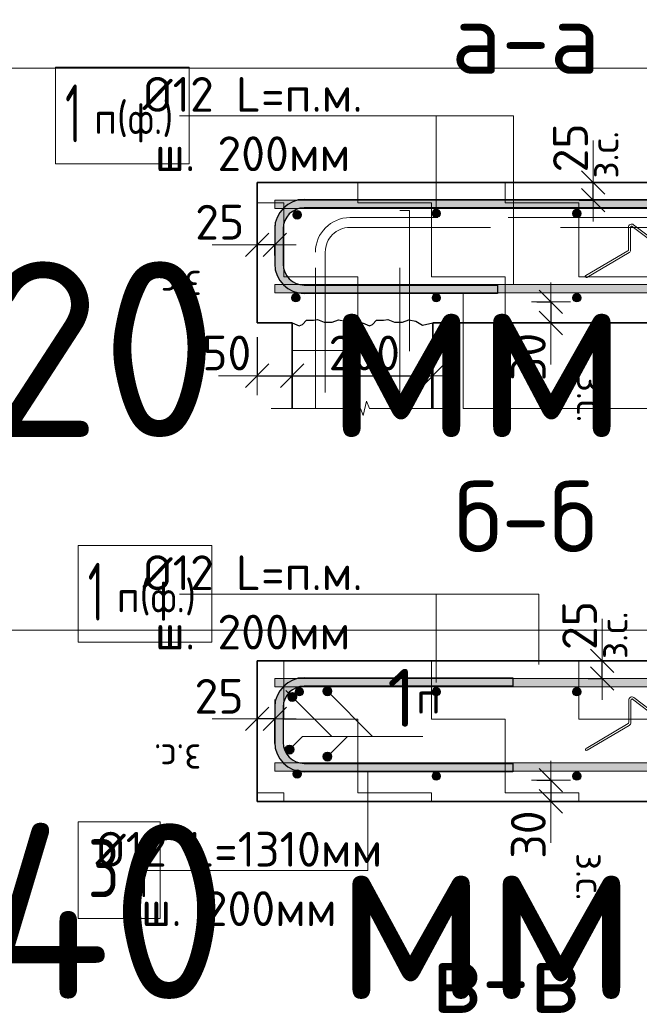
# Model space of a CAD drawing. Header units: metres. Extents: x -38 to 98, y -15 to 19.
# Tile 57 of 64: x 80.159 to 81.041, y 6.209 to 7.611. Entities that reach past the tile are written whole.
import ezdxf

# ---------------------------------------------------------------- set-up
doc = ezdxf.new("R2010")
doc.units = ezdxf.units.M
doc.header["$PDMODE"] = 65
doc.linetypes.add('______2', pattern=[0.27, 0.2, -0.07])
doc.layers.add('XR$4$Размерная линия_ общее', color=7, linetype='Continuous', lineweight=13)
doc.layers.add('XR$4$Текст_ общее_1', color=7, linetype='Continuous', lineweight=13)
doc.styles.add('ISOCPEUR', font='txt')
doc.dimstyles.new('DIMSTYLE_23', dxfattribs={"dimtxt": 0.0495, "dimasz": 0.0555, "dimexe": 0, "dimexo": 0, "dimgap": 0.02475, "dimtad": 2, "dimdec": 0, "dimlfac": 1000, "dimrnd": 1, "dimzin": 12, "dimdsep": 46, "dimtxsty": 'ISOCPEUR', "dimblk1": 'ALL_ML_STRICH', "dimblk2": 'ALL_ML_STRICH', "dimsah": 1, "dimcen": 0, "dimclrd": 7, "dimclre": 256, "dimclrt": 7, "dimadec": 0, "dimazin": 0, "dimtfac": 1, "dimtdec": 0, "dimtix": 1, "dimtmove": 2, "dimatfit": 3, "dimfxl": 0, "dimtvp": 1.2, "dimtzin": 0, "dimlwd": 0, "dimlwe": -3, "dimarcsym": 0})
doc.dimstyles.new('DIMSTYLE_24', dxfattribs={"dimtxt": 0.0495, "dimasz": 0.0555, "dimexe": 0, "dimexo": 0, "dimgap": 0.02475, "dimtad": 2, "dimdec": 0, "dimlfac": 1000, "dimrnd": 1, "dimzin": 12, "dimdsep": 46, "dimtxsty": 'ISOCPEUR', "dimblk1": 'ALL_ML_STRICH', "dimblk2": 'ALL_ML_STRICH', "dimsah": 1, "dimcen": 0, "dimclrd": 7, "dimclre": 256, "dimclrt": 7, "dimadec": 0, "dimazin": 0, "dimtfac": 1, "dimtdec": 0, "dimtix": 1, "dimtmove": 2, "dimatfit": 3, "dimfxl": 0, "dimtvp": 1.2, "dimtzin": 0, "dimlwd": 0, "dimlwe": -3, "dimarcsym": 0})
doc.dimstyles.new('DIMSTYLE_26', dxfattribs={"dimtxt": 0.0495, "dimasz": 0.0555, "dimexe": 0, "dimexo": 0, "dimgap": 0.02475, "dimtad": 2, "dimdec": 0, "dimlfac": 1000, "dimrnd": 1, "dimzin": 12, "dimdsep": 46, "dimtxsty": 'ISOCPEUR', "dimblk1": 'ALL_ML_STRICH', "dimblk2": 'ALL_ML_STRICH', "dimsah": 1, "dimcen": 0, "dimclrd": 7, "dimclre": 256, "dimclrt": 7, "dimadec": 0, "dimazin": 0, "dimtfac": 1, "dimtdec": 0, "dimtix": 1, "dimtmove": 2, "dimatfit": 3, "dimfxl": 0, "dimtzin": 0, "dimlwd": 0, "dimlwe": -3, "dimarcsym": 0})
pattern_1 = [(0, (0.21, 0.21), (0.105, 0.105), [0.105, -0.105]), (90, (0.21, 0.21), (-0.105, 0.105), [0.105, -0.105])]

# ---------------------------------------------------------------- blocks, each defined once
blk = doc.blocks.new('СЛОЖНЫЙ_ОБЪЕКТ_24')
at = {"linetype": 'Continuous', "lineweight": 13, "transparency": 33554687}
blk.add_hatch(color=7, dxfattribs=at).paths.add_polyline_path([(81.2325, 7.2222), (80.522, 7.2222), (80.522, 7.2342), (81.2325, 7.2342)], flags=16)
at = {"color": 7, "linetype": 'Continuous', "lineweight": 13, "transparency": 33554687}
blk.add_lwpolyline([(81.2325, 7.2222), (80.522, 7.2222), (80.522, 7.2342), (81.2325, 7.2342), (81.2325, 7.2222)], close=True, dxfattribs=at)
blk = doc.blocks.new('СЛОЖНЫЙ_ОБЪЕКТ_25')
at = {"linetype": 'Continuous', "lineweight": 13, "transparency": 33554687}
blk.add_hatch(color=7, dxfattribs=at).paths.add_polyline_path([(81.2325, 6.5412), (80.522, 6.5412), (80.522, 6.5532), (81.2325, 6.5532)], flags=16)
at = {"color": 7, "linetype": 'Continuous', "lineweight": 13, "transparency": 33554687}
blk.add_lwpolyline([(81.2325, 6.5412), (80.522, 6.5412), (80.522, 6.5532), (81.2325, 6.5532), (81.2325, 6.5412)], close=True, dxfattribs=at)
blk = doc.blocks.new('СЛОЖНЫЙ_ОБЪЕКТ_26')
at = {"color": 7, "linetype": 'Continuous', "lineweight": 18, "transparency": 33554687}
for p, q in [((81.0332, 6.646), (81.0671, 6.6204)), ((81.0259, 6.6102), (81.0259, 6.6424)), ((81.029, 6.6102), (81.029, 6.6424)), ((81.0314, 6.6436), (81.0652, 6.618)), ((81.0658, 6.5836), (81.0658, 6.6168)), ((81.0689, 6.5836), (81.0689, 6.6168)), ((81.0711, 6.5823), (81.1362, 6.6205)), ((81.0727, 6.5797), (81.1378, 6.6179)), ((80.9651, 6.5735), (81.0252, 6.6089)), ((80.9666, 6.5709), (81.0267, 6.6063))]:
    blk.add_line(p, q, dxfattribs=at)
for centre, radius, start, end in [((81.0305, 6.6424), 0.00454, 52.9078, 180), ((81.0305, 6.6424), 0.00151, 52.9078, 180), ((81.0643, 6.6168), 0.00151, 0, 52.9078), ((81.0643, 6.6168), 0.00454, 0, 52.9078), ((81.137, 6.6192), 0.00151, 300.447, 120.447), ((81.0244, 6.6102), 0.00151, 300.447, 0), ((81.0244, 6.6102), 0.00454, 300.447, 0), ((81.0704, 6.5836), 0.00454, 180, 300.447), ((81.0704, 6.5836), 0.00151, 180, 300.447), ((80.9658, 6.5722), 0.00151, 120.447, 300.447)]:
    blk.add_arc(centre, radius, start, end, dxfattribs=at)
blk = doc.blocks.new('СЛОЖНЫЙ_ОБЪЕКТ_28')
at = {"linetype": 'Continuous', "lineweight": 13, "transparency": 33554687}
blk.add_hatch(color=7, dxfattribs=at).paths.add_polyline_path([(81.2325, 6.6612), (80.522, 6.6612), (80.522, 6.6732), (81.2325, 6.6732)], flags=16)
at = {"color": 7, "linetype": 'Continuous', "lineweight": 13, "transparency": 33554687}
blk.add_lwpolyline([(81.2325, 6.6612), (80.522, 6.6612), (80.522, 6.6732), (81.2325, 6.6732), (81.2325, 6.6612)], close=True, dxfattribs=at)
blk = doc.blocks.new('СЛОЖНЫЙ_ОБЪЕКТ_29')
at = {"linetype": 'Continuous', "lineweight": 18, "transparency": 33554687}
blk.add_hatch(color=252, dxfattribs=at).paths.add_polyline_path([(80.5585, 6.6739), (80.5531, 6.6728), (80.5479, 6.671), (80.543, 6.6686), (80.5384, 6.6655), (80.5343, 6.6619), (80.5307, 6.6578), (80.5276, 6.6532), (80.5252, 6.6483), (80.5234, 6.6431), (80.5224, 6.6377), (80.522, 6.6322), (80.522, 6.5822), (80.5224, 6.5767), (80.5234, 6.5713), (80.5252, 6.5661), (80.5276, 6.5612), (80.5307, 6.5567), (80.5343, 6.5525), (80.5384, 6.5489), (80.543, 6.5458), (80.5479, 6.5434), (80.5531, 6.5417), (80.5585, 6.5406), (80.564, 6.5402), (80.861, 6.5402), (80.861, 6.5522), (80.564, 6.5522), (80.5601, 6.5525), (80.5562, 6.5532), (80.5525, 6.5545), (80.549, 6.5562), (80.5457, 6.5584), (80.5428, 6.561), (80.5402, 6.564), (80.538, 6.5672), (80.5363, 6.5707), (80.535, 6.5745), (80.5342, 6.5783), (80.534, 6.5822), (80.534, 6.6322), (80.5342, 6.6361), (80.535, 6.64), (80.5363, 6.6437), (80.538, 6.6472), (80.5402, 6.6505), (80.5428, 6.6534), (80.5457, 6.656), (80.549, 6.6582), (80.5525, 6.6599), (80.5562, 6.6612), (80.5601, 6.662), (80.564, 6.6622), (80.861, 6.6622), (80.861, 6.6742), (80.564, 6.6742)])
at = {"color": 7, "linetype": 'Continuous', "lineweight": 25, "transparency": 33554687}
for p, q in [((80.564, 6.6742), (80.861, 6.6742)), ((80.861, 6.6742), (80.861, 6.6622)), ((80.861, 6.6622), (80.564, 6.6622)), ((80.522, 6.6322), (80.522, 6.5822)), ((80.534, 6.6322), (80.534, 6.5822)), ((80.564, 6.5522), (80.861, 6.5522)), ((80.861, 6.5522), (80.861, 6.5402)), ((80.861, 6.5402), (80.564, 6.5402))]:
    blk.add_line(p, q, dxfattribs=at)
for centre, radius, start, end in [((80.564, 6.6322), 0.042, 90, 180), ((80.564, 6.6322), 0.03, 90, 180), ((80.564, 6.5822), 0.042, 180, 270), ((80.564, 6.5822), 0.03, 180, 270)]:
    blk.add_arc(centre, radius, start, end, dxfattribs=at)
blk = doc.blocks.new('СЛОЖНЫЙ_ОБЪЕКТ_31')
at = {"linetype": 'Continuous', "lineweight": 13, "transparency": 33554687}
blk.add_hatch(color=7, dxfattribs=at).paths.add_polyline_path([(81.2325, 7.3422), (80.522, 7.3422), (80.522, 7.3542), (81.2325, 7.3542)], flags=16)
at = {"color": 7, "linetype": 'Continuous', "lineweight": 13, "transparency": 33554687}
blk.add_lwpolyline([(81.2325, 7.3422), (80.522, 7.3422), (80.522, 7.3542), (81.2325, 7.3542), (81.2325, 7.3422)], close=True, dxfattribs=at)
blk = doc.blocks.new('СЛОЖНЫЙ_ОБЪЕКТ_33')
at = {"linetype": 'Continuous', "lineweight": 18, "transparency": 33554687}
blk.add_hatch(color=252, dxfattribs=at).paths.add_polyline_path([(80.5585, 7.3549), (80.5531, 7.3538), (80.5479, 7.352), (80.543, 7.3496), (80.5384, 7.3465), (80.5343, 7.3429), (80.5307, 7.3388), (80.5276, 7.3342), (80.5252, 7.3293), (80.5234, 7.3241), (80.5224, 7.3187), (80.522, 7.3132), (80.522, 7.2632), (80.5224, 7.2577), (80.5234, 7.2523), (80.5252, 7.2471), (80.5276, 7.2422), (80.5307, 7.2377), (80.5343, 7.2335), (80.5384, 7.2299), (80.543, 7.2268), (80.5479, 7.2244), (80.5531, 7.2227), (80.5585, 7.2216), (80.564, 7.2212), (80.839, 7.2212), (80.839, 7.2332), (80.564, 7.2332), (80.5601, 7.2335), (80.5562, 7.2342), (80.5525, 7.2355), (80.549, 7.2372), (80.5457, 7.2394), (80.5428, 7.242), (80.5402, 7.245), (80.538, 7.2482), (80.5363, 7.2517), (80.535, 7.2555), (80.5342, 7.2593), (80.534, 7.2632), (80.534, 7.3132), (80.5342, 7.3171), (80.535, 7.321), (80.5363, 7.3247), (80.538, 7.3282), (80.5402, 7.3315), (80.5428, 7.3344), (80.5457, 7.337), (80.549, 7.3392), (80.5525, 7.3409), (80.5562, 7.3422), (80.5601, 7.343), (80.564, 7.3432), (81.188, 7.3432), (81.188, 7.3552), (80.564, 7.3552)])
at = {"color": 7, "linetype": 'Continuous', "lineweight": 25, "transparency": 33554687}
for p, q in [((80.564, 7.3552), (81.188, 7.3552)), ((81.188, 7.3552), (81.188, 7.3432)), ((81.188, 7.3432), (80.564, 7.3432)), ((80.522, 7.3132), (80.522, 7.2632)), ((80.534, 7.3132), (80.534, 7.2632)), ((80.564, 7.2332), (80.839, 7.2332)), ((80.839, 7.2332), (80.839, 7.2212)), ((80.839, 7.2212), (80.564, 7.2212))]:
    blk.add_line(p, q, dxfattribs=at)
for centre, radius, start, end in [((80.564, 7.3132), 0.042, 90, 180), ((80.564, 7.3132), 0.03, 90, 180), ((80.564, 7.2632), 0.042, 180, 270), ((80.564, 7.2632), 0.03, 180, 270)]:
    blk.add_arc(centre, radius, start, end, dxfattribs=at)
blk = doc.blocks.new('СЛОЖНЫЙ_ОБЪЕКТ_34')
at = {"color": 7, "linetype": 'Continuous', "lineweight": 18, "transparency": 33554687}
for p, q in [((81.0329, 7.3191), (81.0667, 7.2935)), ((81.0256, 7.2833), (81.0256, 7.3155)), ((81.0286, 7.2833), (81.0286, 7.3155)), ((81.031, 7.3167), (81.0649, 7.2911)), ((81.0655, 7.2567), (81.0655, 7.2899)), ((81.0685, 7.2567), (81.0685, 7.2899)), ((81.0708, 7.2554), (81.1359, 7.2936)), ((81.0723, 7.2528), (81.1374, 7.291)), ((80.9647, 7.2467), (81.0248, 7.282)), ((80.9663, 7.2441), (81.0264, 7.2794))]:
    blk.add_line(p, q, dxfattribs=at)
for centre, radius, start, end in [((81.0301, 7.3155), 0.00454, 52.9078, 180), ((81.0301, 7.3155), 0.00151, 52.9078, 180), ((81.064, 7.2899), 0.00151, 0, 52.9078), ((81.064, 7.2899), 0.00454, 0, 52.9078), ((81.1367, 7.2923), 0.00151, 300.447, 120.447), ((81.0241, 7.2833), 0.00151, 300.447, 0), ((81.0241, 7.2833), 0.00454, 300.447, 0), ((81.07, 7.2567), 0.00454, 180, 300.447), ((81.07, 7.2567), 0.00151, 180, 300.447), ((80.9655, 7.2454), 0.00151, 120.447, 300.447)]:
    blk.add_arc(centre, radius, start, end, dxfattribs=at)
blk = doc.blocks.new('ЭЛЕМЕНТ_УЗОРА_9')
at = {"color": 7, "linetype": 'Continuous', "lineweight": 13, "transparency": 33554687}
blk.add_line((80.777, 7.0577), (80.777, 7.0577), dxfattribs=at)
blk.add_lwpolyline([(80.517, 7.0577), (80.6441, 7.0577), (80.6478, 7.0477), (80.6527, 7.0677), (80.6569, 7.0577), (80.777, 7.0577)], dxfattribs=at)
blk = doc.blocks.new('СЛОЖНЫЙ_ОБЪЕКТ_35')
at = {"color": 8, "linetype": '______2', "lineweight": 13, "transparency": 33554687}
for points in [[(80.629, 7.3152), (81.0542, 7.3152), (81.0542, 7.3292), (80.629, 7.3292)], [(80.594, 7.2802), (80.594, 7.0577), (80.58, 7.0577), (80.58, 7.2802)]]:
    blk.add_lwpolyline(points, dxfattribs=at)
for radius in [0.049, 0.035]:
    blk.add_arc((80.629, 7.2802), radius, 90, 180, dxfattribs=at)
blk = doc.blocks.new('ЭЛЕМЕНТ_УЗОРА_10')
at = {"color": 7, "linetype": 'Continuous', "lineweight": 25, "transparency": 33554687}
blk.add_line((80.747, 7.1792), (80.747, 7.1792), dxfattribs=at)
for points in [[(80.547, 7.1792), (80.557, 7.1752), (80.5613, 7.1771), (80.567, 7.1832), (80.577, 7.1832), (80.5831, 7.1843), (80.5925, 7.1802), (80.6039, 7.1804), (80.6129, 7.1839), (80.6228, 7.1817), (80.6324, 7.1762), (80.647, 7.1792)], [(80.647, 7.1792), (80.657, 7.1752), (80.6613, 7.1771), (80.667, 7.1832), (80.677, 7.1832), (80.6831, 7.1843), (80.6925, 7.1802), (80.7039, 7.1804), (80.7129, 7.1839), (80.7228, 7.1817), (80.7324, 7.1762), (80.747, 7.1792)]]:
    blk.add_lwpolyline(points, dxfattribs=at)
blk = doc.blocks.new('ALL_ML_STRICH')
at = {"color": 0, "linetype": 'ByBlock', "lineweight": -2}
for p, q in [((-0.3, -0.3), (0.3, 0.3)), ((0, -0.5), (0, 0.5)), ((-1, 0), (0.5, 0))]:
    blk.add_line(p, q, dxfattribs=at)
blk = doc.blocks.new('*D385')
at = {"layer": 'DEFPOINTS', "color": 7, "linetype": 'Continuous', "lineweight": 13, "transparency": 33554687}
for p in [(80.8752, 7.2092), (80.9152, 7.2092), (80.8752, 7.1792)]:
    blk.add_point(p, dxfattribs=at)
at = {"layer": 'XR$4$Размерная линия_ общее', "color": 253, "linetype": 'Continuous', "lineweight": -2, "true_color": 0xa0a0a0, "transparency": 33554687}
for p, q in [((80.8952, 7.2092), (80.9152, 7.2092)), ((80.8952, 7.1792), (80.9152, 7.1792))]:
    blk.add_line(p, q, dxfattribs=at)
at = {"layer": 'XR$4$Размерная линия_ общее', "color": 7, "linetype": 'Continuous', "lineweight": -2, "transparency": 33554687}
blk.add_line((80.9152, 7.2092), (80.9152, 7.1792), dxfattribs=at)
at = {"layer": 'XR$4$Размерная линия_ общее', "color": 7, "linetype": 'Continuous', "lineweight": 13, "transparency": 33554687, "xscale": 0.0555, "yscale": 0.0555, "zscale": 0.0555}
for p, rotation in [((80.9152, 7.2092), 90), ((80.9152, 7.1792), 270)]:
    blk.add_blockref('ALL_ML_STRICH', p, dxfattribs=dict(at, rotation=rotation))
at = {"layer": 'XR$4$Размерная линия_ общее', "color": 7, "linetype": 'Continuous', "lineweight": 13, "transparency": 33554687, "insert": (80.883, 7.1309), "char_height": 0.0495, "width": 0.099, "attachment_point": 5, "rotation": 90, "style": 'ISOCPEUR'}
blk.add_mtext('\\A1;{30}', dxfattribs=at)
at = {"layer": 'XR$4$Размерная линия_ общее', "color": 7, "linetype": 'Continuous', "lineweight": 13, "transparency": 33554687, "insert": (80.9927, 7.1055), "char_height": 0.0405, "width": 0.002025, "attachment_point": 1, "rotation": 270, "line_spacing_factor": 0.60241, "style": 'ISOCPEUR'}
blk.add_mtext('з.с.', dxfattribs=at)
blk = doc.blocks.new('*D386')
at = {"layer": 'DEFPOINTS', "color": 7, "linetype": 'Continuous', "lineweight": 13, "transparency": 33554687}
for p in [(80.8752, 6.5282), (80.9152, 6.5282), (80.8752, 6.4982)]:
    blk.add_point(p, dxfattribs=at)
at = {"layer": 'XR$4$Размерная линия_ общее', "color": 253, "linetype": 'Continuous', "lineweight": -2, "true_color": 0xa0a0a0, "transparency": 33554687}
for p, q in [((80.8952, 6.5282), (80.9152, 6.5282)), ((80.8952, 6.4982), (80.9152, 6.4982))]:
    blk.add_line(p, q, dxfattribs=at)
at = {"layer": 'XR$4$Размерная линия_ общее', "color": 7, "linetype": 'Continuous', "lineweight": -2, "transparency": 33554687}
blk.add_line((80.9152, 6.5282), (80.9152, 6.4982), dxfattribs=at)
at = {"layer": 'XR$4$Размерная линия_ общее', "color": 7, "linetype": 'Continuous', "lineweight": 13, "transparency": 33554687, "xscale": 0.0555, "yscale": 0.0555, "zscale": 0.0555}
for p, rotation in [((80.9152, 6.5282), 90), ((80.9152, 6.4982), 270)]:
    blk.add_blockref('ALL_ML_STRICH', p, dxfattribs=dict(at, rotation=rotation))
at = {"layer": 'XR$4$Размерная линия_ общее', "color": 7, "linetype": 'Continuous', "lineweight": 13, "transparency": 33554687, "insert": (80.883, 6.4509), "char_height": 0.0495, "width": 0.099, "attachment_point": 5, "rotation": 90, "style": 'ISOCPEUR'}
blk.add_mtext('\\A1;{30}', dxfattribs=at)
at = {"layer": 'XR$4$Размерная линия_ общее', "color": 7, "linetype": 'Continuous', "lineweight": 13, "transparency": 33554687, "insert": (80.9917, 6.4248), "char_height": 0.0405, "width": 0.002025, "attachment_point": 1, "rotation": 270, "line_spacing_factor": 0.60241, "style": 'ISOCPEUR'}
blk.add_mtext('з.с.', dxfattribs=at)
blk = doc.blocks.new('*D387')
at = {"layer": 'DEFPOINTS', "color": 7, "linetype": 'Continuous', "lineweight": 13, "transparency": 33554687}
for p in [(80.522, 6.6155), (80.522, 6.5605), (80.497, 6.5555)]:
    blk.add_point(p, dxfattribs=at)
at = {"layer": 'XR$4$Размерная линия_ общее', "color": 253, "linetype": 'Continuous', "lineweight": -2, "true_color": 0xa0a0a0, "transparency": 33554687}
for p, q in [((80.497, 6.5755), (80.497, 6.6155)), ((80.522, 6.5805), (80.522, 6.6155))]:
    blk.add_line(p, q, dxfattribs=at)
at = {"layer": 'XR$4$Размерная линия_ общее', "color": 7, "linetype": 'Continuous', "lineweight": -2, "transparency": 33554687}
blk.add_line((80.522, 6.6155), (80.497, 6.6155), dxfattribs=at)
at = {"layer": 'XR$4$Размерная линия_ общее', "color": 7, "linetype": 'Continuous', "lineweight": 13, "transparency": 33554687, "xscale": 0.0555, "yscale": 0.0555, "zscale": 0.0555}
for p, rotation in [((80.522, 6.6155), 360), ((80.497, 6.6155), 180)]:
    blk.add_blockref('ALL_ML_STRICH', p, dxfattribs=dict(at, rotation=rotation))
at = {"layer": 'XR$4$Размерная линия_ общее', "color": 7, "linetype": 'Continuous', "lineweight": 13, "transparency": 33554687, "insert": (80.4427, 6.6477), "char_height": 0.0495, "width": 0.099, "attachment_point": 5, "style": 'ISOCPEUR'}
blk.add_mtext('\\A1;{25}', dxfattribs=at)
at = {"layer": 'XR$4$Размерная линия_ общее', "color": 7, "linetype": 'Continuous', "lineweight": 13, "transparency": 33554687, "insert": (80.4176, 6.539), "char_height": 0.0405, "width": 0.002025, "attachment_point": 1, "rotation": 180, "line_spacing_factor": 0.60241, "style": 'ISOCPEUR'}
blk.add_mtext('з.с.', dxfattribs=at)
blk = doc.blocks.new('*D396')
at = {"layer": 'DEFPOINTS', "color": 7, "linetype": 'Continuous', "lineweight": 13, "transparency": 33554687}
for p in [(80.522, 7.2905), (80.497, 7.2505), (80.522, 7.2555)]:
    blk.add_point(p, dxfattribs=at)
at = {"layer": 'XR$4$Размерная линия_ общее', "color": 253, "linetype": 'Continuous', "lineweight": -2, "true_color": 0xa0a0a0, "transparency": 33554687}
for p, q in [((80.497, 7.2705), (80.497, 7.2905)), ((80.522, 7.2755), (80.522, 7.2905))]:
    blk.add_line(p, q, dxfattribs=at)
at = {"layer": 'XR$4$Размерная линия_ общее', "color": 7, "linetype": 'Continuous', "lineweight": -2, "transparency": 33554687}
blk.add_line((80.522, 7.2905), (80.497, 7.2905), dxfattribs=at)
at = {"layer": 'XR$4$Размерная линия_ общее', "color": 7, "linetype": 'Continuous', "lineweight": 13, "transparency": 33554687, "xscale": 0.0555, "yscale": 0.0555, "zscale": 0.0555}
for p, rotation in [((80.522, 7.2905), 360), ((80.497, 7.2905), 180)]:
    blk.add_blockref('ALL_ML_STRICH', p, dxfattribs=dict(at, rotation=rotation))
at = {"layer": 'XR$4$Размерная линия_ общее', "color": 7, "linetype": 'Continuous', "lineweight": 13, "transparency": 33554687, "insert": (80.4437, 7.3227), "char_height": 0.0495, "width": 0.099, "attachment_point": 5, "style": 'ISOCPEUR'}
blk.add_mtext('\\A1;{25}', dxfattribs=at)
at = {"layer": 'XR$4$Размерная линия_ общее', "color": 7, "linetype": 'Continuous', "lineweight": 13, "transparency": 33554687, "insert": (80.4182, 7.2133), "char_height": 0.0405, "width": 0.002025, "attachment_point": 1, "rotation": 180, "line_spacing_factor": 0.60241, "style": 'ISOCPEUR'}
blk.add_mtext('з.с.', dxfattribs=at)
blk = doc.blocks.new('*D397')
at = {"layer": 'DEFPOINTS', "color": 7, "linetype": 'Continuous', "lineweight": 13, "transparency": 33554687}
for p in [(80.497, 7.1792), (80.497, 7.1042), (80.547, 7.0577)]:
    blk.add_point(p, dxfattribs=at)
at = {"layer": 'XR$4$Размерная линия_ общее', "color": 253, "linetype": 'Continuous', "lineweight": -2, "true_color": 0xa0a0a0, "transparency": 33554687}
for p, q in [((80.497, 7.1592), (80.497, 7.1042)), ((80.547, 7.0777), (80.547, 7.1042))]:
    blk.add_line(p, q, dxfattribs=at)
at = {"layer": 'XR$4$Размерная линия_ общее', "color": 7, "linetype": 'Continuous', "lineweight": -2, "transparency": 33554687}
blk.add_line((80.497, 7.1042), (80.547, 7.1042), dxfattribs=at)
at = {"layer": 'XR$4$Размерная линия_ общее', "color": 7, "linetype": 'Continuous', "lineweight": 13, "transparency": 33554687, "xscale": 0.0555, "yscale": 0.0555, "zscale": 0.0555, "rotation": 180}
blk.add_blockref('ALL_ML_STRICH', (80.497, 7.1042), dxfattribs=at)
at = {"layer": 'XR$4$Размерная линия_ общее', "color": 7, "linetype": 'Continuous', "lineweight": 13, "transparency": 33554687, "xscale": 0.0555, "yscale": 0.0555, "zscale": 0.0555}
blk.add_blockref('ALL_ML_STRICH', (80.547, 7.1042), dxfattribs=at)
at = {"layer": 'XR$4$Размерная линия_ общее', "color": 7, "linetype": 'Continuous', "lineweight": 13, "transparency": 33554687, "insert": (80.4537, 7.1365), "char_height": 0.0495, "width": 0.099, "attachment_point": 5, "style": 'ISOCPEUR'}
blk.add_mtext('\\A1;{50}', dxfattribs=at)
blk = doc.blocks.new('*D398')
at = {"layer": 'DEFPOINTS', "color": 7, "linetype": 'Continuous', "lineweight": 13, "transparency": 33554687}
for p in [(80.547, 7.1042), (80.547, 7.0577), (80.747, 7.0577)]:
    blk.add_point(p, dxfattribs=at)
at = {"layer": 'XR$4$Размерная линия_ общее', "color": 253, "linetype": 'Continuous', "lineweight": -2, "true_color": 0xa0a0a0, "transparency": 33554687}
for p, q in [((80.547, 7.0777), (80.547, 7.1042)), ((80.747, 7.0777), (80.747, 7.1042))]:
    blk.add_line(p, q, dxfattribs=at)
at = {"layer": 'XR$4$Размерная линия_ общее', "color": 7, "linetype": 'Continuous', "lineweight": -2, "transparency": 33554687}
blk.add_line((80.547, 7.1042), (80.747, 7.1042), dxfattribs=at)
at = {"layer": 'XR$4$Размерная линия_ общее', "color": 7, "linetype": 'Continuous', "lineweight": 13, "transparency": 33554687, "xscale": 0.0555, "yscale": 0.0555, "zscale": 0.0555, "rotation": 180}
blk.add_blockref('ALL_ML_STRICH', (80.547, 7.1042), dxfattribs=at)
at = {"layer": 'XR$4$Размерная линия_ общее', "color": 7, "linetype": 'Continuous', "lineweight": 13, "transparency": 33554687, "xscale": 0.0555, "yscale": 0.0555, "zscale": 0.0555}
blk.add_blockref('ALL_ML_STRICH', (80.747, 7.1042), dxfattribs=at)
at = {"layer": 'XR$4$Размерная линия_ общее', "color": 7, "linetype": 'Continuous', "lineweight": 13, "transparency": 33554687, "insert": (80.6495, 7.1365), "char_height": 0.0495, "width": 0.1485, "attachment_point": 5, "style": 'ISOCPEUR'}
blk.add_mtext('\\A1;{200}', dxfattribs=at)
blk = doc.blocks.new('*D399')
at = {"layer": 'DEFPOINTS', "color": 7, "linetype": 'Continuous', "lineweight": 13, "transparency": 33554687}
for p in [(80.9352, 7.3792), (80.9352, 7.3542), (80.9752, 7.3542)]:
    blk.add_point(p, dxfattribs=at)
at = {"layer": 'XR$4$Размерная линия_ общее', "color": 253, "linetype": 'Continuous', "lineweight": -2, "true_color": 0xa0a0a0, "transparency": 33554687}
for p, q in [((80.9552, 7.3792), (80.9752, 7.3792)), ((80.9552, 7.3542), (80.9752, 7.3542))]:
    blk.add_line(p, q, dxfattribs=at)
at = {"layer": 'XR$4$Размерная линия_ общее', "color": 7, "linetype": 'Continuous', "lineweight": -2, "transparency": 33554687}
blk.add_line((80.9752, 7.3542), (80.9752, 7.3792), dxfattribs=at)
at = {"layer": 'XR$4$Размерная линия_ общее', "color": 7, "linetype": 'Continuous', "lineweight": 13, "transparency": 33554687, "xscale": 0.0555, "yscale": 0.0555, "zscale": 0.0555}
for p, rotation in [((80.9752, 7.3542), 270), ((80.9752, 7.3792), 90)]:
    blk.add_blockref('ALL_ML_STRICH', p, dxfattribs=dict(at, rotation=rotation))
at = {"layer": 'XR$4$Размерная линия_ общее', "color": 7, "linetype": 'Continuous', "lineweight": 13, "transparency": 33554687, "insert": (80.943, 7.4285), "char_height": 0.0495, "width": 0.099, "attachment_point": 5, "rotation": 90, "style": 'ISOCPEUR'}
blk.add_mtext('\\A1;{25}', dxfattribs=at)
at = {"layer": 'XR$4$Размерная линия_ общее', "color": 7, "linetype": 'Continuous', "lineweight": 13, "transparency": 33554687, "insert": (80.9707, 7.3848), "char_height": 0.0405, "width": 0.002025, "attachment_point": 1, "rotation": 90, "line_spacing_factor": 0.60241, "style": 'ISOCPEUR'}
blk.add_mtext('з.с.', dxfattribs=at)
blk = doc.blocks.new('*D400')
at = {"layer": 'DEFPOINTS', "color": 7, "linetype": 'Continuous', "lineweight": 13, "transparency": 33554687}
for p in [(80.9482, 6.6982), (80.9482, 6.6732), (80.9882, 6.6732)]:
    blk.add_point(p, dxfattribs=at)
at = {"layer": 'XR$4$Размерная линия_ общее', "color": 253, "linetype": 'Continuous', "lineweight": -2, "true_color": 0xa0a0a0, "transparency": 33554687}
for p, q in [((80.9682, 6.6982), (80.9882, 6.6982)), ((80.9682, 6.6732), (80.9882, 6.6732))]:
    blk.add_line(p, q, dxfattribs=at)
at = {"layer": 'XR$4$Размерная линия_ общее', "color": 7, "linetype": 'Continuous', "lineweight": -2, "transparency": 33554687}
blk.add_line((80.9882, 6.6732), (80.9882, 6.6982), dxfattribs=at)
at = {"layer": 'XR$4$Размерная линия_ общее', "color": 7, "linetype": 'Continuous', "lineweight": 13, "transparency": 33554687, "xscale": 0.0555, "yscale": 0.0555, "zscale": 0.0555}
for p, rotation in [((80.9882, 6.6732), 270), ((80.9882, 6.6982), 90)]:
    blk.add_blockref('ALL_ML_STRICH', p, dxfattribs=dict(at, rotation=rotation))
at = {"layer": 'XR$4$Размерная линия_ общее', "color": 7, "linetype": 'Continuous', "lineweight": 13, "transparency": 33554687, "insert": (80.956, 6.7485), "char_height": 0.0495, "width": 0.099, "attachment_point": 5, "rotation": 90, "style": 'ISOCPEUR'}
blk.add_mtext('\\A1;{25}', dxfattribs=at)
at = {"layer": 'XR$4$Размерная линия_ общее', "color": 7, "linetype": 'Continuous', "lineweight": 13, "transparency": 33554687, "insert": (80.9837, 6.7008), "char_height": 0.0405, "width": 0.002025, "attachment_point": 1, "rotation": 90, "line_spacing_factor": 0.60241, "style": 'ISOCPEUR'}
blk.add_mtext('з.с.', dxfattribs=at)

msp = doc.modelspace()

# ---------------------------------------------------------------- hatches: boundary and pattern name
at = {"linetype": 'Continuous', "lineweight": 13, "transparency": 33554687}
h = msp.add_hatch(dxfattribs=at)
h.set_pattern_fill('____', scale=0.105, style=0, pattern_type=2)
h.set_pattern_definition(pattern_1)
h.paths.add_polyline_path([(80.497, 7.3792), (80.497, 7.1792), (81.2325, 7.1792), (81.2325, 7.3792)], flags=0)
for color, points in [(7, [(80.5553, 7.3391), (80.5527, 7.3391), (80.5503, 7.3379), (80.5486, 7.3358), (80.548, 7.3332), (80.5486, 7.3306), (80.5503, 7.3285), (80.5527, 7.3274), (80.5553, 7.3274), (80.5577, 7.3285), (80.5594, 7.3306), (80.56, 7.3332), (80.5594, 7.3358), (80.5577, 7.3379)]), (7, [(80.7533, 7.3411), (80.7507, 7.3411), (80.7483, 7.3399), (80.7466, 7.3378), (80.746, 7.3352), (80.7466, 7.3326), (80.7483, 7.3305), (80.7507, 7.3294), (80.7533, 7.3294), (80.7557, 7.3305), (80.7574, 7.3326), (80.758, 7.3352), (80.7574, 7.3378), (80.7557, 7.3399)]), (7, [(80.9533, 7.3411), (80.9507, 7.3411), (80.9483, 7.3399), (80.9466, 7.3378), (80.946, 7.3352), (80.9466, 7.3326), (80.9483, 7.3305), (80.9507, 7.3294), (80.9533, 7.3294), (80.9557, 7.3305), (80.9574, 7.3326), (80.958, 7.3352), (80.9574, 7.3378), (80.9557, 7.3399)]), (7, [(80.5533, 7.2211), (80.5507, 7.2211), (80.5483, 7.2199), (80.5466, 7.2178), (80.546, 7.2152), (80.5466, 7.2126), (80.5483, 7.2105), (80.5507, 7.2094), (80.5533, 7.2094), (80.5557, 7.2105), (80.5574, 7.2126), (80.558, 7.2152), (80.5574, 7.2178), (80.5557, 7.2199)]), (7, [(80.7533, 7.2211), (80.7507, 7.2211), (80.7483, 7.2199), (80.7466, 7.2178), (80.746, 7.2152), (80.7466, 7.2126), (80.7483, 7.2105), (80.7507, 7.2094), (80.7533, 7.2094), (80.7557, 7.2105), (80.7574, 7.2126), (80.758, 7.2152), (80.7574, 7.2178), (80.7557, 7.2199)]), (7, [(80.9533, 7.2211), (80.9507, 7.2211), (80.9483, 7.2199), (80.9466, 7.2178), (80.946, 7.2152), (80.9466, 7.2126), (80.9483, 7.2105), (80.9507, 7.2094), (80.9533, 7.2094), (80.9557, 7.2105), (80.9574, 7.2126), (80.958, 7.2152), (80.9574, 7.2178), (80.9557, 7.2199)]), (7, [(80.5583, 6.6601), (80.5557, 6.6601), (80.5533, 6.6589), (80.5516, 6.6568), (80.551, 6.6542), (80.5516, 6.6516), (80.5533, 6.6495), (80.5557, 6.6484), (80.5583, 6.6484), (80.5607, 6.6495), (80.5624, 6.6516), (80.563, 6.6542), (80.5624, 6.6568), (80.5607, 6.6589)]), (250, [(80.5912, 6.6565), (80.591, 6.6549), (80.5912, 6.6534), (80.5918, 6.6519), (80.5927, 6.6507), (80.594, 6.6498), (80.5954, 6.6492), (80.597, 6.6489), (80.5985, 6.6492), (80.6, 6.6498), (80.6012, 6.6507), (80.6022, 6.6519), (80.6028, 6.6534), (80.603, 6.6549), (80.6028, 6.6565), (80.6022, 6.6579), (80.6012, 6.6592), (80.6, 6.6601), (80.5985, 6.6607), (80.597, 6.6609), (80.5954, 6.6607), (80.594, 6.6601), (80.5927, 6.6592), (80.5918, 6.6579)]), (7, [(80.7533, 6.6601), (80.7507, 6.6601), (80.7483, 6.6589), (80.7466, 6.6568), (80.746, 6.6542), (80.7466, 6.6516), (80.7483, 6.6495), (80.7507, 6.6484), (80.7533, 6.6484), (80.7557, 6.6495), (80.7574, 6.6516), (80.758, 6.6542), (80.7574, 6.6568), (80.7557, 6.6589)]), (7, [(80.9533, 6.6601), (80.9507, 6.6601), (80.9483, 6.6589), (80.9466, 6.6568), (80.946, 6.6542), (80.9466, 6.6516), (80.9483, 6.6495), (80.9507, 6.6484), (80.9533, 6.6484), (80.9557, 6.6495), (80.9574, 6.6516), (80.958, 6.6542), (80.9574, 6.6568), (80.9557, 6.6589)]), (250, [(80.5412, 6.6485), (80.541, 6.6469), (80.5412, 6.6454), (80.5418, 6.6439), (80.5427, 6.6427), (80.544, 6.6418), (80.5454, 6.6412), (80.547, 6.6409), (80.5485, 6.6412), (80.55, 6.6418), (80.5512, 6.6427), (80.5522, 6.6439), (80.5528, 6.6454), (80.553, 6.6469), (80.5528, 6.6485), (80.5522, 6.6499), (80.5512, 6.6512), (80.55, 6.6521), (80.5485, 6.6527), (80.547, 6.6529), (80.5454, 6.6527), (80.544, 6.6521), (80.5427, 6.6512), (80.5418, 6.6499)]), (250, [(80.5372, 6.5735), (80.537, 6.5719), (80.5372, 6.5704), (80.5378, 6.5689), (80.5387, 6.5677), (80.54, 6.5668), (80.5414, 6.5662), (80.543, 6.5659), (80.5445, 6.5662), (80.546, 6.5668), (80.5472, 6.5677), (80.5482, 6.5689), (80.5488, 6.5704), (80.549, 6.5719), (80.5488, 6.5735), (80.5482, 6.5749), (80.5472, 6.5762), (80.546, 6.5771), (80.5445, 6.5777), (80.543, 6.5779), (80.5414, 6.5777), (80.54, 6.5771), (80.5387, 6.5762), (80.5378, 6.5749)]), (250, [(80.5912, 6.5635), (80.591, 6.5619), (80.5912, 6.5604), (80.5918, 6.5589), (80.5927, 6.5577), (80.594, 6.5568), (80.5954, 6.5562), (80.597, 6.5559), (80.5985, 6.5562), (80.6, 6.5568), (80.6012, 6.5577), (80.6022, 6.5589), (80.6028, 6.5604), (80.603, 6.5619), (80.6028, 6.5635), (80.6022, 6.5649), (80.6012, 6.5662), (80.6, 6.5671), (80.5985, 6.5677), (80.597, 6.5679), (80.5954, 6.5677), (80.594, 6.5671), (80.5927, 6.5662), (80.5918, 6.5649)]), (7, [(80.5553, 6.5431), (80.5527, 6.5431), (80.5503, 6.5419), (80.5486, 6.5398), (80.548, 6.5372), (80.5486, 6.5346), (80.5503, 6.5325), (80.5527, 6.5314), (80.5553, 6.5314), (80.5577, 6.5325), (80.5594, 6.5346), (80.56, 6.5372), (80.5594, 6.5398), (80.5577, 6.5419)]), (7, [(80.7533, 6.5401), (80.7507, 6.5401), (80.7483, 6.5389), (80.7466, 6.5368), (80.746, 6.5342), (80.7466, 6.5316), (80.7483, 6.5295), (80.7507, 6.5284), (80.7533, 6.5284), (80.7557, 6.5295), (80.7574, 6.5316), (80.758, 6.5342), (80.7574, 6.5368), (80.7557, 6.5389)]), (7, [(80.9533, 6.5401), (80.9507, 6.5401), (80.9483, 6.5389), (80.9466, 6.5368), (80.946, 6.5342), (80.9466, 6.5316), (80.9483, 6.5295), (80.9507, 6.5284), (80.9533, 6.5284), (80.9557, 6.5295), (80.9574, 6.5316), (80.958, 6.5342), (80.9574, 6.5368), (80.9557, 6.5389)])]:
    msp.add_hatch(color=color, dxfattribs=at).paths.add_polyline_path(points)
h = msp.add_hatch(dxfattribs=at)
h.set_pattern_fill('____', color=254, scale=0.105, angle=90, style=0, pattern_type=2)
h.set_pattern_definition([(90, (-0.21, 0.21), (-0.105, 0.105), [0.105, -0.105]), (180, (-0.21, 0.21), (-0.105, -0.105), [0.105, -0.105])])
h.paths.add_polyline_path([(80.547, 7.1792), (80.547, 7.0577), (80.747, 7.0577), (80.747, 7.1792)], flags=0)
h = msp.add_hatch(dxfattribs=at)
h.set_pattern_fill('____', scale=0.105, style=0, pattern_type=2)
h.set_pattern_definition(pattern_1)
h.paths.add_polyline_path([(80.497, 6.6982), (80.497, 6.4982), (81.2325, 6.4982), (81.2325, 6.6982)], flags=0)

# ---------------------------------------------------------------- linework, layer by layer
at = {"color": 7, "linetype": 'Continuous', "lineweight": 13, "transparency": 33554687}
for p, q in [((86.1585, 7.5419), (67.6585, 7.5419)), ((80.9752, 7.3792), (80.9752, 7.4392)), ((80.497, 7.2905), (80.433, 7.2905)), ((80.9152, 7.1792), (80.9152, 7.1202)), ((80.497, 7.1042), (80.442, 7.1042)), ((80.9882, 6.6982), (80.9882, 6.7582)), ((86.1585, 6.7419), (67.6585, 6.7419)), ((80.597, 6.6549), (80.6613, 6.5907)), ((80.497, 6.6155), (80.433, 6.6155)), ((80.597, 6.5619), (80.6257, 6.5907)), ((80.9152, 6.4982), (80.9152, 6.4392))]:
    msp.add_line(p, q, dxfattribs=at)
at = {"color": 7, "linetype": 'Continuous', "lineweight": 35, "transparency": 33554687}
for p, q in [((80.547, 7.1792), (80.497, 7.1792)), ((80.547, 7.1792), (80.547, 7.0577)), ((80.747, 7.1792), (80.747, 7.0577)), ((80.747, 7.1792), (81.2325, 7.1792))]:
    msp.add_line(p, q, dxfattribs=at)
for points in [[(81.2325, 7.3792), (80.497, 7.3792), (80.497, 7.1792)], [(81.2325, 6.6982), (80.497, 6.6982), (80.497, 6.4982), (81.2325, 6.4982)]]:
    msp.add_lwpolyline(points, dxfattribs=at)
at = {"color": 8, "linetype": '______2', "lineweight": 13, "transparency": 33554687}
msp.add_lwpolyline([(80.7, 7.0577), (80.7, 7.3392), (80.714, 7.3392), (80.714, 7.0577), (80.7, 7.0577)], close=True, dxfattribs=at)
at = {"color": 7, "linetype": 'Continuous', "lineweight": 13, "transparency": 33554687}
for points in [[(81.3479, 7.0577), (80.7903, 7.0577), (80.7903, 7.2222)], [(80.5378, 6.6561), (80.6033, 6.5907), (80.7326, 6.5907)], [(80.543, 6.5719), (80.5617, 6.5907), (80.6257, 6.5907)], [(80.3206, 6.3995), (80.6545, 6.3995), (80.6545, 6.5412)]]:
    msp.add_lwpolyline(points, dxfattribs=at)
at = {"color": 7, "linetype": 'Continuous', "lineweight": 18, "transparency": 33554687}
for centre in [(80.554, 7.3332), (80.752, 7.3352), (80.952, 7.3352), (80.552, 7.2152), (80.752, 7.2152), (80.952, 7.2152), (80.557, 6.6542), (80.752, 6.6542), (80.952, 6.6542), (80.554, 6.5372), (80.752, 6.5342), (80.952, 6.5342)]:
    msp.add_circle(centre, 0.006, dxfattribs=at)
at = {"color": 7, "linetype": 'Continuous', "lineweight": 35, "transparency": 33554687}
for centre in [(80.597, 6.6549), (80.547, 6.6469), (80.543, 6.5719), (80.597, 6.5619)]:
    msp.add_circle(centre, 0.006, dxfattribs=at)
at = {"layer": 'XR$4$Текст_ общее_1', "color": 7, "linetype": 'Continuous', "lineweight": 13, "transparency": 33554687}
for p, q in [((80.752, 7.3352), (80.752, 7.4742)), ((80.752, 6.6672), (80.752, 6.7932))]:
    msp.add_line(p, q, dxfattribs=at)
for points in [[(80.2099, 7.406), (80.4002, 7.406), (80.4002, 7.5435), (80.2099, 7.5435), (80.2099, 7.406)], [(80.8617, 7.2342), (80.8617, 7.4742), (80.3865, 7.4742)], [(80.2422, 6.725), (80.4325, 6.725), (80.4325, 6.8625), (80.2422, 6.8625), (80.2422, 6.725)], [(80.898, 6.6932), (80.898, 6.7932), (80.3865, 6.7932)], [(80.2422, 6.3313), (80.359, 6.3313), (80.359, 6.4688), (80.2422, 6.4688), (80.2422, 6.3313)]]:
    msp.add_lwpolyline(points, dxfattribs=at)

# ---------------------------------------------------------------- block references
at = {"color": 7, "linetype": 'Continuous', "lineweight": 18, "transparency": 33554687}
for name in ['СЛОЖНЫЙ_ОБЪЕКТ_33', 'СЛОЖНЫЙ_ОБЪЕКТ_34', 'СЛОЖНЫЙ_ОБЪЕКТ_29', 'СЛОЖНЫЙ_ОБЪЕКТ_26']:
    msp.add_blockref(name, (0, 0), dxfattribs=at)
at = {"color": 7, "linetype": 'Continuous', "lineweight": 13, "transparency": 33554687}
for name in ['СЛОЖНЫЙ_ОБЪЕКТ_31', 'СЛОЖНЫЙ_ОБЪЕКТ_24', 'ЭЛЕМЕНТ_УЗОРА_9', 'СЛОЖНЫЙ_ОБЪЕКТ_28', 'СЛОЖНЫЙ_ОБЪЕКТ_25']:
    msp.add_blockref(name, (0, 0), dxfattribs=at)
at = {"color": 8, "linetype": '______2', "lineweight": 13, "transparency": 33554687}
msp.add_blockref('СЛОЖНЫЙ_ОБЪЕКТ_35', (0, 0), dxfattribs=at)
at = {"color": 7, "linetype": 'Continuous', "lineweight": 25, "transparency": 33554687}
msp.add_blockref('ЭЛЕМЕНТ_УЗОРА_10', (0, 0), dxfattribs=at)

# ---------------------------------------------------------------- texts
at = {"color": 7, "linetype": 'Continuous', "lineweight": 50, "transparency": 33554687, "char_height": 0.10125, "attachment_point": 5, "style": 'ISOCPEUR'}
for s, insert, width in [('\\A1;{\\fISOCPEUR|i0|b0;\\H0.101250;\\W1.000000;\\C7;а-а}\\P', (80.8792, 7.5847), 0.27945), ('\\A1;{\\fISOCPEUR|i0|b0;\\H0.101250;\\W1.000000;\\C7;б-б}\\P', (80.8792, 6.9037), 0.258848), ('\\A1;{\\fISOCPEUR|i0|b0;\\H0.101250;\\W1.000000;\\C7;в-в}\\P', (80.8507, 6.2477), 0.258848)]:
    msp.add_mtext(s, dxfattribs=dict(at, insert=insert, width=width))
at = {"color": 7, "linetype": 'Continuous', "lineweight": 13, "transparency": 33554687, "char_height": 0.0495, "attachment_point": 2, "line_spacing_factor": 1.024096}
for s, insert, width in [('\\A1;{\\fISOCPEUR|i0|b0;\\H0.049500;\\W1.000000;\\C7;Ø12 L=п.м.}\\P{\\fISOCPEUR|i0|b0;\\H0.049500;\\W1.000000;\\C7;ш. 200мм}\\P', (80.4905, 7.5294), 0.330041), ('\\A1;{\\fISOCPEUR|i0|b0;\\H0.049500;\\W1.000000;\\C7;Ø12 L=п.м.}\\P{\\fISOCPEUR|i0|b0;\\H0.049500;\\W1.000000;\\C7;ш. 200мм}\\P', (80.4905, 6.8484), 0.330041), ('\\A1;{\\fISOCPEUR|i0|b0;\\H0.049500;\\W1.000000;\\C7;Ø12 L=1310мм}\\P{\\fISOCPEUR|i0|b0;\\H0.049500;\\W1.000000;\\C7;ш. 200мм}\\P', (80.471, 6.4547), 0.424091)]:
    msp.add_mtext(s, dxfattribs=dict(at, insert=insert, width=width))
at = {"color": 7, "linetype": 'Continuous', "lineweight": 35, "transparency": 33554687, "char_height": 0.25, "attachment_point": 7, "style": 'ISOCPEUR'}
for s, insert, width in [('\\W0.97;l=7020 мм', (79.5135, 7.0169), 1.645081), ('\\W0.97;l=4640 мм', (79.4885, 6.2169), 1.695305)]:
    msp.add_mtext(s, dxfattribs=dict(at, insert=insert, width=width))
at = {"layer": 'XR$4$Текст_ общее_1', "color": 7, "linetype": 'Continuous', "lineweight": 13, "transparency": 33554687, "attachment_point": 7, "rotation": 0, "style": 'ISOCPEUR'}
for s, insert, char_height, width in [('\\W0.56;1', (80.2237, 7.4363), 0.0825, 0.064167), ('\\W0.93;п(ф.)', (80.2649, 7.4363), 0.045, 0.14237), ('\\W0.56;1', (80.256, 6.7553), 0.0825, 0.064167), ('\\W0.93;п(ф.)', (80.2972, 6.7553), 0.045, 0.14237)]:
    msp.add_mtext(s, dxfattribs=dict(at, insert=insert, char_height=char_height, width=width))
at = {"layer": 'XR$4$Текст_ общее_1', "color": 7, "linetype": 'Continuous', "lineweight": 13, "transparency": 33554687, "style": 'ISOCPEUR'}
for s, insert, char_height, width, attachment_point in [('\\A1;{\\fISOCPEUR|i0|b0;\\H0.082500;\\W1.000000;\\C7;1\\H0.045000;п}\\P', (80.7202, 6.6455), 0.0825, 0.095648, 5), ('\\W0.78;3', (80.256, 6.3616), 0.0825, 0.089762, 7), ('\\W0.78;п', (80.3137, 6.3616), 0.045, 0.048961, 7)]:
    msp.add_mtext(s, dxfattribs=dict(at, insert=insert, char_height=char_height, width=width, attachment_point=attachment_point))

# ---------------------------------------------------------------- dimensions: what is measured, and where the dimension line sits
at = {"layer": 'XR$4$Размерная линия_ общее', "color": 7, "linetype": 'Continuous', "lineweight": 13, "transparency": 33554687}
for base, p1, p2, angle, dimstyle, picture, middle in [((80.9752, 7.3792), (80.9552, 7.3542), (80.9552, 7.3792), 90, 'DIMSTYLE_24', '*D399', (80.943, 7.4285)), ((80.497, 7.2905), (80.522, 7.2755), (80.497, 7.2705), 180, 'DIMSTYLE_24', '*D396', (80.4437, 7.3227)), ((80.9152, 7.1792), (80.8952, 7.2092), (80.8952, 7.1792), 270, 'DIMSTYLE_23', '*D385', (80.883, 7.1309)), ((80.9882, 6.6982), (80.9682, 6.6732), (80.9682, 6.6982), 90, 'DIMSTYLE_24', '*D400', (80.956, 6.7485)), ((80.497, 6.6155), (80.522, 6.5805), (80.497, 6.5755), 180, 'DIMSTYLE_24', '*D387', (80.4427, 6.6477)), ((80.9152, 6.4982), (80.8952, 6.5282), (80.8952, 6.4982), 270, 'DIMSTYLE_24', '*D386', (80.883, 6.4509))]:
    dim = msp.add_linear_dim(base=base, p1=p1, p2=p2, angle=angle, text='<>\\Xз.с.', dimstyle=dimstyle, override={"dimpost": '<>', "dimclrd": 7, "dimclre": 253, "dimclrt": 7, "dimlwd": 0, "dimlwe": 65533}, dxfattribs=at)
    dim.commit()
    dim.dimension.update_dxf_attribs({"geometry": picture, "text_midpoint": middle, "dimtype": 160})
for base, p1, p2, dimstyle, picture, middle in [((80.547, 7.1042), (80.497, 7.1592), (80.547, 7.0777), 'DIMSTYLE_24', '*D397', (80.4537, 7.1365)), ((80.747, 7.1042), (80.547, 7.0777), (80.747, 7.0777), 'DIMSTYLE_26', '*D398', (80.6495, 7.1365))]:
    dim = msp.add_linear_dim(base=base, p1=p1, p2=p2, dimstyle=dimstyle, override={"dimpost": '<>', "dimclrd": 7, "dimclre": 253, "dimclrt": 7, "dimlwd": 0, "dimlwe": 65533}, dxfattribs=at)
    dim.commit()
    dim.dimension.update_dxf_attribs({"geometry": picture, "text_midpoint": middle, "dimtype": 160})

doc.saveas('drawing.dxf')
